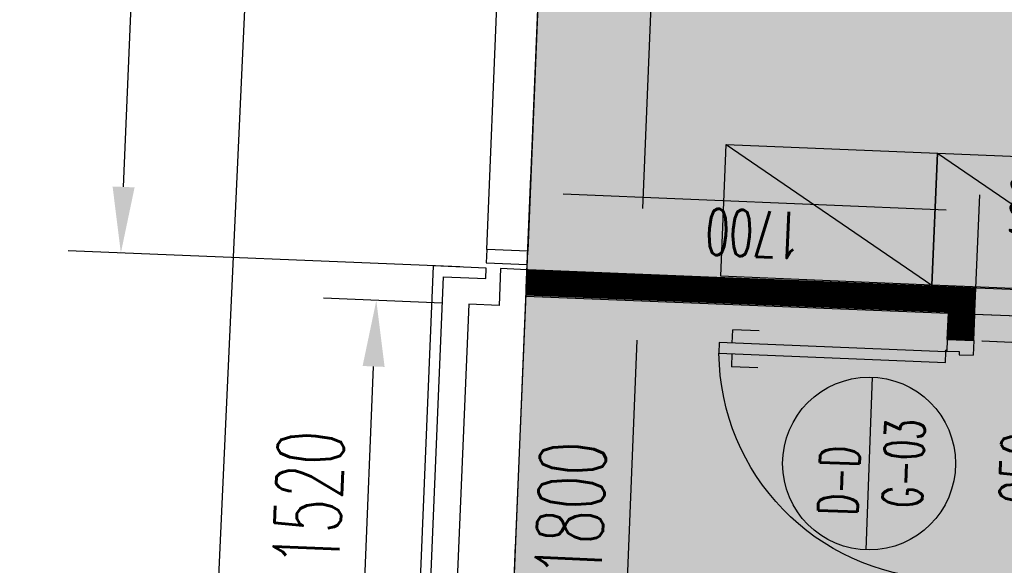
# Model space of a CAD drawing. Header units: millimetres. Extents: x 941089 to 2922714, y 799810 to 1997150.
# Tile 31 of 99: x 954618 to 958343, y 985819 to 987885. Entities that reach past the tile are written whole.
import ezdxf
from ezdxf.enums import TextEntityAlignment as Align

# ---------------------------------------------------------------- set-up
doc = ezdxf.new("R2010")
doc.units = ezdxf.units.MM
doc.header["$LTSCALE"] = 10
doc.header["$PDMODE"] = 3
doc.header["$PDSIZE"] = 5
doc.linetypes.add('DASHDOT', pattern=[1, 0.5, -0.25, 0, -0.25])
doc.linetypes.add('FO-00$0$HIDDEN', pattern=[0.375, 0.25, -0.125])
doc.layers.get('DEFPOINTS').update_dxf_attribs({"color": 21})
for name, color, linetype in [('FO-00 - FURN$0$FURNITURE', 22, 'Continuous'), ('FO-00$0$25', 21, 'Continuous'), ('FO-00$0$AREA GROSS', 21, 'Continuous'), ('FO-00$0$DIM FIT OUT', 21, 'Continuous'), ('FO-00$0$DOOR', 2, 'Continuous'), ('FO-00$0$DOOR-NOS', 4, 'Continuous'), ('FO-00$0$FIRE', 1, 'Continuous'), ('FO-00$0$FOOTPATH - GEORGES LANE$0$25', 2, 'Continuous'), ('FO-00$0$FURNITURE-General', 22, 'Continuous'), ('FO-00$0$TITLE', 21, 'Continuous'), ('FO-00$0$WALL-STUD-PARTITIONS', 2, 'Continuous'), ('L - PL-ext-00$0$DIMS-MASONARY', 21, 'Continuous'), ('L - PL-ext-00$0$WALL-EXTERNAL', 1, 'Continuous'), ('L - PL-ext-00$0$WALL-INTERNAL', 4, 'Continuous'), ('L - PL-ext-00$0$WINDOW', 2, 'Continuous'), ('L - PL-ext-00$0$WINDOW DIMS', 21, 'Continuous'), ('REVISION', 1, 'DASHDOT')]:
    doc.layers.add(name, color=color, linetype=linetype)
doc.styles.add('FO-00$0$01B-FIRST(option F)A$0$STANDARD', font='ROMANS.SHX')
doc.styles.add('FO-00$0$Standard', font='romans.shx', dxfattribs={"width": 0.6})
doc.styles.add('L - PL-ext-00$0$Standard', font='romans.shx', dxfattribs={"width": 0.6})
doc.dimstyles.new('FO-00$0$ISO-25', dxfattribs={"dimscale": 50, "dimtxt": 3.5, "dimasz": 2.5, "dimexe": 1.25, "dimexo": 0.625, "dimtad": 1, "dimdec": 0, "dimtxsty": 'FO-00$0$Standard', "dimcen": 2.5, "dimclrd": 21, "dimclre": 21, "dimadec": 0, "dimazin": 0, "dimtfac": 1, "dimtdec": 0, "dimtmove": 0, "dimatfit": 3, "dimfxl": 0, "dimarcsym": 0})
doc.dimstyles.new('L - PL-ext-00$0$ROYCETON', dxfattribs={"dimscale": 100, "dimtxt": 2.5, "dimasz": 2.5, "dimexe": 2, "dimexo": 1, "dimgap": 1, "dimtad": 1, "dimdec": 0, "dimtxsty": 'L - PL-ext-00$0$Standard', "dimcen": 2.5, "dimclrd": 256, "dimclre": 256, "dimclrt": 2, "dimaunit": 1, "dimazin": 0, "dimtfac": 1, "dimtdec": 0, "dimtmove": 0, "dimatfit": 3, "dimfxl": 0, "dimarcsym": 0})

# ---------------------------------------------------------------- blocks, each defined once
blk = doc.blocks.new('FO-00$0$DOOR-950')
at = {"layer": 'FO-00$0$DOOR'}
for p, q in [((-2.8, 812), (-2.8, 912)), ((47.2, 912), (-2.8, 912)), ((87.2, 912), (137.2, 912)), ((137.2, 812), (137.2, 912)), ((0, 100), (44.3, 100)), ((0, 100), (0, 0)), ((44, 100), (44, 53.1)), ((906, 100), (950, 100)), ((906, 100), (906, 53.1)), ((950, 100), (950, 0)), ((44, 53.1), (56, 53.1)), ((56, 53.1), (56, 0)), ((894, 53.1), (894, 0)), ((894, 53.1), (906, 53.1)), ((0, 0), (56, 0)), ((894, 0), (950, 0))]:
    blk.add_line(p, q, dxfattribs=at)
blk.add_lwpolyline([(87.2, 103.1), (47.2, 103.1), (47.2, 962), (87.2, 962)], close=True, dxfattribs=at)
blk.add_circle((44.2, 103), 3, dxfattribs=at)
blk.add_arc((44, 100), 862, 0, 87.1297, dxfattribs=at)
blk = doc.blocks.new('FO-00$0$01B-FIRST(option F)A$0$DOOR-NOS')
at = {"layer": 'FO-00$0$DOOR-NOS'}
blk.add_line((327.1, 0), (-327.1, 0), dxfattribs=at)
blk.add_circle((0, 0), 327.1, dxfattribs=at)
at = {"layer": 'FO-00$0$DOOR-NOS', "style": 'FO-00$0$01B-FIRST(option F)A$0$STANDARD', "width": 0.8, "flags": 4}
for tag, p in [('TYPE', (-68.4, 36.4)), ('NO', (-224.2, -205.9))]:
    blk.add_attdef(tag, p, '', height=172.8, dxfattribs=at)
blk = doc.blocks.new('FO-00$0$FOOTPATH - GEORGES LANE')
at = {"layer": 'FO-00$0$FOOTPATH - GEORGES LANE$0$25'}
blk.add_lwpolyline([(954362, 964087), (954652, 967316), (955157, 979543), (955672, 990775), (955936.5, 999559.6, 0.611255), (954377.5, 1000418.5)], format="xyb", dxfattribs=at)
blk.add_open_spline([(959064.2, 1003448.7), (958983.7, 1003458.4), (958901.6, 1003468.3), (958734.1, 1003488.1), (958648.7, 1003498), (958474.7, 1003517.6), (958386.1, 1003527.1), (958205.7, 1003545.5), (958113.9, 1003554.3), (957926.9, 1003570.6), (957831.9, 1003578.1), (957656.3, 1003590), (957576.4, 1003594.8), (957414.4, 1003602.8), (957332.2, 1003606), (957165.7, 1003610.6), (957081.3, 1003611.9), (956910.3, 1003612.3), (956823.6, 1003611.4), (956647.9, 1003606.8), (956558.9, 1003603.2), (956378.7, 1003592.7), (956287.5, 1003585.9), (956102.8, 1003568.7), (956009.3, 1003558.2), (955820.4, 1003533.1), (955724.8, 1003518.5), (955616.1, 1003499.3), (955603.9, 1003497.1), (955565.6, 1003490.2), (955539.6, 1003485.3), (955505.3, 1003478.6), (955497, 1003477), (955484.4, 1003474.5), (955480.1, 1003473.6), (955471.5, 1003471.9), (955467.2, 1003471), (955454.3, 1003468.4), (955445.7, 1003466.6), (955419.9, 1003461.3), (955402.8, 1003457.7), (955351.5, 1003446.6), (955317.5, 1003439), (955199.2, 1003411.6), (955115.8, 1003390.5), (954936.2, 1003341.4), (954840.3, 1003312.9), (954651.6, 1003252.4), (954558.8, 1003220.5), (954370.6, 1003151.5), (954275.4, 1003114.3), (954110.1, 1003045.9), (954039.2, 1003015.4), (953899.6, 1002952.7), (953830.7, 1002920.6), (953672.9, 1002844.4), (953584.6, 1002799.8), (953411.3, 1002708.6), (953326.2, 1002662.1), (953159.1, 1002567.4), (953077.1, 1002519.3), (952929.4, 1002429.9), (952863.3, 1002388.9), (952732.9, 1002306.1), (952668.7, 1002264.4), (952520.4, 1002166), (952437, 1002109.2), (952286.3, 1002004.1), (952218.5, 1001955.8), (952084.7, 1001859.1), (952018.8, 1001810.5), (951882.3, 1001708.6), (951811.9, 1001655.1), (951673, 1001548.2), (951604.6, 1001494.9), (951444, 1001368.2), (951352.6, 1001295.1), (951188.8, 1001162.7), (951115.9, 1001103.3), (950972.2, 1000985.5), (950901.4, 1000927.2), (950761.8, 1000811.9), (950693, 1000755), (950557.3, 1000642.8), (950490.4, 1000587.6), (950358.5, 1000479), (950293.4, 1000425.7), (950165.2, 1000321.4), (950102, 1000270.3), (950004.5, 1000192.4), (949969.6, 1000164.6), (949900.3, 1000109.8), (949865.9, 1000082.9), (949825.3, 1000051.2), (949818.6, 1000046.1), (949807.9, 1000037.7), (949803.8, 1000034.5), (949794.8, 1000027.6), (949790, 1000023.9), (949780.4, 1000016.5), (949775.6, 1000012.8), (949761.2, 1000001.6), (949751.5, 999994.2), (949722.5, 999971.9), (949703, 999957), (949644.2, 999912.3), (949604.6, 999882.4), (949524.6, 999822.5), (949484.2, 999792.4), (949373.7, 999710.6), (949302.8, 999658.7), (949158.8, 999553.8), (949085.6, 999500.8), (948937, 999393.5), (948861.5, 999339.2), (948708.6, 999228.8), (948631.1, 999172.8), (948474.1, 999058.7), (948394.6, 999000.6), (948247.1, 998891.7), (948179.4, 998841.3), (948019.8, 998721.3), (947927.5, 998650.9), (947741.3, 998506.2), (947647.4, 998431.8), (947490.9, 998304.8), (947428.6, 998253.5), (947303.8, 998148.7), (947241.2, 998095.2), (947150.6, 998016.4), (947122.7, 997991.9), (947039.1, 997917.8), (946983.3, 997867.5), (946914.4, 997804.1), (946901.4, 997792.1), (946866.5, 997759.7), (946844.7, 997739.3), (946801.4, 997698.4), (946779.8, 997677.9), (946715.3, 997616.2), (946672.7, 997574.8), (946545.9, 997449.7), (946462.8, 997365.2), (946299.4, 997194.1), (946219.1, 997107.6), (946018.3, 996884.9), (945899.7, 996747.5), (945668.9, 996468.7), (945556.7, 996327.2), (945338.6, 996040.8), (945232.7, 995895.8), (945027.1, 995602.6), (944927.3, 995454.4), (944733.8, 995155.4), (944640.1, 995004.4), (944458.6, 994700.2), (944370.8, 994546.9), (944254.6, 994335.7), (944223.7, 994278.6), (944176.5, 994190.1), (944159.9, 994158.8), (944129.8, 994101.4), (944116.2, 994075.4), (944089.2, 994023.2), (944075.8, 993997), (944035.7, 993918.6), (944009.3, 993866.1), (943931.1, 993708.3), (943880.1, 993602.6), (943731.1, 993284), (943636.7, 993069.7), (943406.5, 992513.1), (943278.2, 992168.1), (943046.7, 991470.4), (942943.5, 991117.7), (942845.6, 990733), (942838.4, 990704.5), (942828.7, 990665.5), (942826.1, 990655), (942821, 990634.1), (942818.4, 990623.7), (942810.8, 990592.3), (942805.7, 990571.4), (942790.7, 990508.7), (942780.9, 990466.9), (942768.9, 990415.2), (942766.7, 990405.3), (942762.1, 990385.5), (942759.9, 990375.6), (942753.1, 990345.9), (942748.7, 990326.1), (942735.5, 990266.8), (942726.8, 990227.3), (942701.3, 990108.7), (942685, 990029.8), (942621.2, 989710.6), (942578.8, 989471.2), (942511.7, 989045.6), (942485.2, 988858.9), (942437.4, 988487.1), (942416.2, 988302.1), (942378.3, 987933.8), (942361.7, 987750.6), (942332.5, 987386.2), (942319.9, 987205.1), (942297.9, 986845), (942288.6, 986666.2), (942272.8, 986310.8), (942266.3, 986134.4), (942255.4, 985784.2), (942251.1, 985610.5), (942244, 985265.8), (942241.2, 985095), (942236.9, 984756.3), (942235.2, 984588.6), (942232.5, 984256.5), (942231.5, 984092.1), (942229.4, 983767.1), (942228.5, 983606.4), (942226.1, 983288.9), (942224.8, 983132.2), (942222.6, 982941.4), (942222.2, 982905.4), (942221.2, 982833.6), (942220.8, 982797.8), (942219.2, 982690.2), (942218.1, 982618.6), (942215.7, 982475.3), (942214.4, 982403.7), (942210.2, 982188.8), (942207.1, 982045.4), (942200.5, 981758.2), (942196.9, 981614.2), (942188.3, 981277.4), (942183.1, 981084.1), (942172.7, 980694.5), (942167.5, 980498.1), (942157.5, 980101.5), (942152.6, 979901.2), (942143.9, 979495.6), (942139.9, 979290.3), (942133.3, 978873.9), (942130.7, 978662.7), (942127.4, 978233.8), (942126.6, 978016), (942127.8, 977355.5), (942133.1, 976901.9), (942146.4, 976366.3), (942148.1, 976302), (942150.2, 976228.8), (942150.5, 976220.2), (942151, 976202.9), (942151.2, 976194.3), (942152, 976168.4), (942152.5, 976151), (942154.1, 976098.9), (942155.2, 976063.9), (942158.6, 975958.5), (942161.1, 975887.6), (942167.8, 975710.3), (942172.2, 975603.3), (942182.4, 975386.8), (942188.1, 975277.3), (942201.1, 975056.3), (942208.4, 974944.7), (942224.8, 974719.8), (942233.9, 974606.5), (942254.4, 974378.3), (942265.7, 974263.4), (942287, 974068.4), (942296.2, 973988.7), (942319.8, 973799.6), (942334.6, 973690), (942367.1, 973470), (942384.8, 973359.5), (942420.3, 973156.3), (942437.5, 973063.7), (942474.7, 972878), (942494.6, 972784.9), (942537.3, 972598.1), (942560.1, 972504.3), (942609.2, 972316.4), (942635.4, 972222.1), (942691.6, 972032.9), (942721.7, 971938), (942773.7, 971784.5), (942794.2, 971726.1), (942837.2, 971609), (942859.6, 971550.4), (942912.2, 971418.3), (942943, 971344.7), (943007.8, 971197.5), (943042, 971123.8), (943114, 970976.1), (943152, 970902.2), (943232.1, 970754.5), (943274.2, 970680.7), (943332.6, 970583.8), (943346.9, 970560.6), (943375.8, 970514.3), (943390.5, 970491.1), (943435.3, 970421.8), (943466.1, 970375.6), (943529.6, 970284), (943562.3, 970238.5), (943641.3, 970132.3), (943688.5, 970071.7), (943787.1, 969951.5), (943838.4, 969892), (943923.3, 969798.4), (943955.6, 969763.9), (944003.3, 969714.5), (944018.1, 969699.4), (944048.1, 969669.2), (944063.2, 969654.2), (944109, 969609.4), (944140.2, 969579.7), (944225.4, 969501), (944280.6, 969452.5), (944394.4, 969357.5), (944453, 969311.1), (944556, 969233.8), (944599.5, 969202.3), (944688.3, 969140.8), (944733.5, 969110.7), (944789.1, 969075.2), (944798.8, 969069.1), (944812, 969060.8), (944815.3, 969058.7), (944825.4, 969052.5), (944832.2, 969048.3), (944845.7, 969040), (944852.5, 969035.8), (944872.8, 969023.5), (944886.4, 969015.3), (944910.8, 969000.9), (944921.6, 968994.6), (944938.6, 968984.7), (944945, 968981), (944957.6, 968973.8), (944963.9, 968970.2), (944982.9, 968959.4), (944995.6, 968952.3), (945033.5, 968931.3), (945058.9, 968917.6), (945142.9, 968873.4), (945201.7, 968844.2), (945319.1, 968788.9), (945377.8, 968762.9), (945494.8, 968713.9), (945553.3, 968690.9), (945656.7, 968652.5), (945701.9, 968636.6), (945800.2, 968603.5), (945853.2, 968586.7), (945906, 968571)], degree=3, knots=[0, 0, 0, 0, 234.702834, 234.702834, 469.405668, 469.405668, 704.108503, 704.108503, 938.811337, 938.811337, 1173.514171, 1173.514171, 1364.728332, 1364.728332, 1555.942493, 1555.942493, 1747.156654, 1747.156654, 1938.370815, 1938.370815, 2129.584976, 2129.584976, 2320.799137, 2320.799137, 2512.013298, 2512.013298, 2703.227459, 2703.227459, 2727.547958, 2727.547958, 2778.838057, 2778.838057, 2795.121394, 2795.121394, 2803.613658, 2803.613658, 2812.105922, 2812.105922, 2829.090451, 2829.090451, 2863.059508, 2863.059508, 2930.997622, 2930.997622, 3100.299361, 3100.299361, 3300.51428, 3300.51428, 3500.729199, 3500.729199, 3713.272775, 3713.272775, 3876.545401, 3876.545401, 4039.818026, 4039.818026, 4256.178419, 4256.178419, 4472.538811, 4472.538811, 4688.899204, 4688.899204, 4869.023306, 4869.023306, 5049.147408, 5049.147408, 5290.588329, 5290.588329, 5493.601507, 5493.601507, 5696.614685, 5696.614685, 5920.057394, 5920.057394, 6143.500104, 6143.500104, 6452.081421, 6452.081421, 6706.694653, 6706.694653, 6961.307886, 6961.307886, 7215.921118, 7215.921118, 7470.53435, 7470.53435, 7725.147583, 7725.147583, 7979.760815, 7979.760815, 8123.935637, 8123.935637, 8268.110458, 8268.110458, 8296.201918, 8296.201918, 8313.79564, 8313.79564, 8334.203573, 8334.203573, 8354.611505, 8354.611505, 8395.42737, 8395.42737, 8477.059101, 8477.059101, 8640.322561, 8640.322561, 8803.586021, 8803.586021, 9081.962936, 9081.962936, 9360.33985, 9360.33985, 9638.716765, 9638.716765, 9917.093679, 9917.093679, 10195.470593, 10195.470593, 10428.072126, 10428.072126, 10739.080047, 10739.080047, 11050.087968, 11050.087968, 11254.106602, 11254.106602, 11458.125237, 11458.125237, 11548.681984, 11548.681984, 11729.795477, 11729.795477, 11772.150422, 11772.150422, 11843.056553, 11843.056553, 11913.962684, 11913.962684, 12055.774946, 12055.774946, 12339.399469, 12339.399469, 12623.023993, 12623.023993, 13061.153963, 13061.153963, 13499.283933, 13499.283933, 13937.413904, 13937.413904, 14375.543874, 14375.543874, 14813.673844, 14813.673844, 15251.803814, 15251.803814, 15413.520538, 15413.520538, 15501.914849, 15501.914849, 15575.322837, 15575.322837, 15648.730825, 15648.730825, 15795.546801, 15795.546801, 16089.178753, 16089.178753, 16676.442657, 16676.442657, 17600.813178, 17600.813178, 18525.183698, 18525.183698, 18599.255468, 18599.255468, 18626.308182, 18626.308182, 18653.360896, 18653.360896, 18707.466324, 18707.466324, 18815.677181, 18815.677181, 18841.301031, 18841.301031, 18866.92488, 18866.92488, 18918.17258, 18918.17258, 19020.667978, 19020.667978, 19225.658776, 19225.658776, 19850.173817, 19850.173817, 20341.376746, 20341.376746, 20832.579675, 20832.579675, 21323.782603, 21323.782603, 21814.985532, 21814.985532, 22306.188461, 22306.188461, 22797.39139, 22797.39139, 23288.594319, 23288.594319, 23779.797248, 23779.797248, 24271.000176, 24271.000176, 24762.203105, 24762.203105, 25253.406034, 25253.406034, 25744.608963, 25744.608963, 25859.363362, 25859.363362, 25974.11776, 25974.11776, 26203.626558, 26203.626558, 26433.135355, 26433.135355, 26892.15295, 26892.15295, 27351.170545, 27351.170545, 27962.200237, 27962.200237, 28573.22993, 28573.22993, 29184.259622, 29184.259622, 29795.289315, 29795.289315, 30406.319007, 30406.319007, 31017.3487, 31017.3487, 32227.410405, 32227.410405, 32391.5047, 32391.5047, 32413.356188, 32413.356188, 32435.207676, 32435.207676, 32478.910652, 32478.910652, 32566.316605, 32566.316605, 32741.128511, 32741.128511, 32998.963237, 32998.963237, 33256.797963, 33256.797963, 33514.632689, 33514.632689, 33772.467416, 33772.467416, 34030.302142, 34030.302142, 34207.644214, 34207.644214, 34449.154665, 34449.154665, 34690.665115, 34690.665115, 34891.495878, 34891.495878, 35092.326642, 35092.326642, 35293.157405, 35293.157405, 35493.988168, 35493.988168, 35694.818931, 35694.818931, 35817.94031, 35817.94031, 35941.06169, 35941.06169, 36094.859047, 36094.859047, 36248.656405, 36248.656405, 36402.453762, 36402.453762, 36556.25112, 36556.25112, 36604.649362, 36604.649362, 36653.047604, 36653.047604, 36749.844089, 36749.844089, 36845.82658, 36845.82658, 36974.982695, 36974.982695, 37104.13881, 37104.13881, 37180.359897, 37180.359897, 37214.23804, 37214.23804, 37248.116184, 37248.116184, 37315.872472, 37315.872472, 37430.008062, 37430.008062, 37544.143653, 37544.143653, 37625.113438, 37625.113438, 37706.083224, 37706.083224, 37723.16139, 37723.16139, 37729.031804, 37729.031804, 37740.772632, 37740.772632, 37752.513461, 37752.513461, 37775.995117, 37775.995117, 37794.409592, 37794.409592, 37805.222714, 37805.222714, 37816.035836, 37816.035836, 37837.662079, 37837.662079, 37880.914566, 37880.914566, 37980.797523, 37980.797523, 38080.68048, 38080.68048, 38180.563436, 38180.563436, 38258.363043, 38258.363043, 38350.506975, 38350.506975, 38350.506975, 38350.506975], dxfattribs=at)
blk = doc.blocks.new('*D304')
at = {"layer": 'DEFPOINTS', "color": 0}
for p in [(958228.3, 986670, 0), (958554.1, 986656.6), (958189.1, 985720.8)]:
    blk.add_point(p, dxfattribs=at)
at = {"layer": 'FO-00$0$DIM FIT OUT', "color": 21, "lineweight": -2}
for p, q in [((958259.5, 986668.7), (958616.5, 986654)), ((958520, 985832.3), (958548.9, 986531.7)), ((958220.3, 985719.6), (958577.3, 985704.8))]:
    blk.add_line(p, q, dxfattribs=at)
at = {"layer": 'FO-00$0$DIM FIT OUT', "color": 21}
for points in [[(958528.1, 986532.5), (958569.7, 986530.8), (958554.1, 986656.6)], [(958499.2, 985833.1), (958540.8, 985831.4), (958514.8, 985707.4)]]:
    blk.add_solid(points, dxfattribs=at)
at = {"layer": 'FO-00$0$DIM FIT OUT', "color": 0, "insert": (958415.8, 986186.9), "char_height": 175, "attachment_point": 5, "rotation": 87.6337, "style": 'FO-00$0$Standard'}
blk.add_mtext('950', dxfattribs=at)
blk = doc.blocks.new('*D305')
at = {"layer": 'DEFPOINTS', "color": 0}
for p in [(958231.3, 986770, 0), (958557.2, 986756.5), (958227.3, 986670.1, 0)]:
    blk.add_point(p, dxfattribs=at)
at = {"layer": 'FO-00$0$DIM FIT OUT', "color": 21, "lineweight": -2}
for p, q in [((958562.4, 986881.4), (958580.6, 987323.5)), ((958262.5, 986768.7), (958619.6, 986754)), ((958553.1, 986656.6), (958557.2, 986756.5)), ((958258.5, 986668.8), (958615.5, 986654)), ((958547.9, 986531.7), (958542.7, 986406.8))]:
    blk.add_line(p, q, dxfattribs=at)
at = {"layer": 'FO-00$0$DIM FIT OUT', "color": 21}
for points in [[(958541.5, 986882.3), (958583.2, 986880.6), (958557.2, 986756.5)], [(958527.1, 986532.6), (958568.7, 986530.9), (958553.1, 986656.6)]]:
    blk.add_solid(points, dxfattribs=at)
at = {"layer": 'FO-00$0$DIM FIT OUT', "color": 0, "insert": (958455.4, 987169.8), "char_height": 175, "attachment_point": 5, "rotation": 87.6337, "style": 'FO-00$0$Standard'}
blk.add_mtext('100', dxfattribs=at)
blk = doc.blocks.new('*D306')
at = {"layer": 'DEFPOINTS', "color": 0}
for p in [(956549.5, 987229.1), (956533.3, 986838.4), (958229.5, 986720, 0)]:
    blk.add_point(p, dxfattribs=at)
at = {"layer": 'FO-00$0$DIM FIT OUT', "color": 21, "lineweight": -2}
for p, q in [((956534.6, 986869.6), (956552, 987291.5)), ((958122.7, 987164.1), (956674.4, 987223.9)), ((958230.8, 986751.3), (958250.2, 987221.4))]:
    blk.add_line(p, q, dxfattribs=at)
at = {"layer": 'FO-00$0$DIM FIT OUT', "color": 21}
for points in [[(956673.5, 987203.1), (956675.2, 987244.7), (956549.5, 987229.1)], [(958121.9, 987143.3), (958123.6, 987184.9), (958247.6, 987158.9)]]:
    blk.add_solid(points, dxfattribs=at)
at = {"layer": 'FO-00$0$DIM FIT OUT', "color": 0, "insert": (957393.6, 987075.4), "char_height": 175, "attachment_point": 5, "rotation": 177.6337, "style": 'FO-00$0$Standard'}
blk.add_mtext('1700', dxfattribs=at)
blk = doc.blocks.new('FO-00 - FURN$0$cab-800')
at = {"layer": 'FO-00 - FURN$0$FURNITURE', "color": 9}
blk.add_line((0, 0), (800, 500), dxfattribs=at)
at = {"layer": 'FO-00 - FURN$0$FURNITURE'}
blk.add_lwpolyline([(0, 0), (800, 0), (800, 500), (0, 500)], close=True, dxfattribs=at)
blk = doc.blocks.new('FO-00 - FURN')
at = {"layer": 'FO-00 - FURN$0$FURNITURE', "xscale": -1, "rotation": 177.6335556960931}
for p in [(957290.9, 987412.8), (958090.2, 987379.8)]:
    blk.add_blockref('FO-00 - FURN$0$cab-800', p, dxfattribs=at)
blk = doc.blocks.new('*D836')
at = {"layer": 'DEFPOINTS', "color": 0}
for p in [(956537.5, 986938.3), (956965, 986920.7), (956463.1, 985139.7)]:
    blk.add_point(p, dxfattribs=at)
at = {"layer": 'L - PL-ext-00$0$DIMS-MASONARY', "lineweight": -2}
for p, q in [((956637.4, 986934.2), (957164.8, 986912.4)), ((956901, 985371.8), (956954.7, 986670.9)), ((956563, 985135.5), (957090.5, 985113.7))]:
    blk.add_line(p, q, dxfattribs=at)
at = {"layer": 'L - PL-ext-00$0$DIMS-MASONARY'}
for points in [[(956913, 986672.6), (956996.3, 986669.1), (956965, 986920.7)], [(956859.3, 985373.5), (956942.6, 985370.1), (956890.7, 985122)]]:
    blk.add_solid(points, dxfattribs=at)
at = {"layer": 'L - PL-ext-00$0$DIMS-MASONARY', "color": 2, "insert": (956703, 986030.6), "char_height": 250, "attachment_point": 5, "rotation": 87.6334, "style": 'L - PL-ext-00$0$Standard'}
blk.add_mtext('1800', dxfattribs=at)
blk = doc.blocks.new('*D837')
at = {"layer": 'DEFPOINTS', "color": 0}
for p in [(956759.5, 992311.6), (957187.1, 992294), (956537.5, 986938.3)]:
    blk.add_point(p, dxfattribs=at)
at = {"layer": 'L - PL-ext-00$0$DIMS-MASONARY', "lineweight": -2}
for p, q in [((956859.4, 992307.5), (957386.9, 992285.7)), ((956975.3, 987170.4), (957176.7, 992044.2)), ((956637.4, 986934.2), (957164.8, 986912.4))]:
    blk.add_line(p, q, dxfattribs=at)
at = {"layer": 'L - PL-ext-00$0$DIMS-MASONARY'}
for points in [[(957135.1, 992045.9), (957218.4, 992042.5), (957187.1, 992294)], [(956933.7, 987172.2), (957016.9, 987168.7), (956965, 986920.7)]]:
    blk.add_solid(points, dxfattribs=at)
at = {"layer": 'L - PL-ext-00$0$DIMS-MASONARY', "color": 2, "insert": (956851.2, 989616.6), "char_height": 250, "attachment_point": 5, "rotation": 87.6334, "style": 'L - PL-ext-00$0$Standard'}
blk.add_mtext('5378', dxfattribs=at)
blk = doc.blocks.new('*D840')
at = {"layer": 'DEFPOINTS', "color": 0}
for p in [(955967.4, 986821.8), (956316.9, 986807.3, 0), (956254.1, 985288.6, 0)]:
    blk.add_point(p, dxfattribs=at)
at = {"layer": 'L - PL-ext-00$0$DIMS-MASONARY', "lineweight": -2}
for p, q in [((956216.9, 986811.5), (955767.6, 986830)), ((955915, 985552.8), (955957.1, 986572)), ((956154.2, 985292.7), (955704.8, 985311.3))]:
    blk.add_line(p, q, dxfattribs=at)
at = {"layer": 'L - PL-ext-00$0$DIMS-MASONARY'}
for points in [[(955915.5, 986573.7), (955998.7, 986570.3), (955967.4, 986821.8)], [(955873.4, 985554.6), (955956.6, 985551.1), (955904.7, 985303.1)]]:
    blk.add_solid(points, dxfattribs=at)
at = {"layer": 'L - PL-ext-00$0$DIMS-MASONARY', "color": 2, "insert": (955711.3, 986071.7), "char_height": 250, "attachment_point": 5, "rotation": 87.6334, "style": 'L - PL-ext-00$0$Standard'}
blk.add_mtext('1520', dxfattribs=at)
blk = doc.blocks.new('*D850')
at = {"layer": 'DEFPOINTS', "color": 0}
for p in [(955223, 992375.2), (956606.7, 992318), (956383.2, 986944.7, 0)]:
    blk.add_point(p, dxfattribs=at)
at = {"layer": 'L - PL-ext-00$0$WINDOW DIMS', "lineweight": -2}
for p, q in [((956506.8, 992322.1), (955023.1, 992383.4)), ((955011.2, 987251.6), (955212.6, 992125.4)), ((956283.3, 986948.8), (954801.1, 987010.1))]:
    blk.add_line(p, q, dxfattribs=at)
at = {"layer": 'L - PL-ext-00$0$WINDOW DIMS'}
for points in [[(955171, 992127.1), (955254.3, 992123.6), (955223, 992375.2)], [(954969.6, 987253.3), (955052.9, 987249.9), (955000.9, 987001.8)]]:
    blk.add_solid(points, dxfattribs=at)
at = {"layer": 'L - PL-ext-00$0$WINDOW DIMS', "color": 2, "insert": (954887.1, 989697.8), "char_height": 250, "attachment_point": 5, "rotation": 87.6334, "style": 'L - PL-ext-00$0$Standard'}
blk.add_mtext('5378', dxfattribs=at)
blk = doc.blocks.new('FO-00')
at = {"layer": 'FO-00$0$25'}
blk.add_hatch(color=254, dxfattribs=at).paths.add_polyline_path([(962106.9, 976297.2), (962063.7, 975252.9), (956064.8, 975500.9), (956819.2, 993755.4), (957034, 993746.5), (957074.1, 994715.7), (957029.1, 994717.6), (957254.7, 1000176.3), (961815.3, 999987.8), (961813.4, 999942.9), (962465.1, 999916), (962451.1, 999578.5), (962850.8, 999561.9), (962867.3, 999961.6), (962785.1, 999965), (962791.5, 1000117.6), (969658.5, 999833.8), (969650.2, 999634), (973094.2, 999491.9), (973087, 999317.8), (974330.1, 999266.5), (974344.7, 999639.8), (980603.5, 999381.4), (980588, 999007.9), (981801.1, 998957.8), (981787.3, 998623.7), (982186.9, 998607.2), (982215.9, 999304.8), (988737.4, 999035.2), (988737.4, 999035.2), (988964.3, 999024.2), (988817.7, 995529), (988645, 991316.4), (994995.8, 991065.9), (995186.1, 991058), (994995.8, 991065.9), (994970.9, 990466.4), (995161.3, 990458.5), (994864, 983264.6), (994673.8, 983272.5), (994648.9, 982673), (994839.2, 982665.1), (994537.8, 975370.1), (994353, 975377.8), (994336.4, 974978.1), (994521.2, 974970.4), (994466.7, 973651.6), (994631.5, 973645.2), (994522.9, 970907.8), (989272.4, 971124.4), (989710.8, 981776), (985249.6, 981960.4), (985342.2, 984209.1), (981645.3, 984361.3), (981527.5, 981498.7), (981439.7, 979366.4), (981353.4, 977267.7), (984800.4, 977125.6), (984714.7, 975047.1), (981578.6, 972159.6), (969604.9, 972654.5), (969742.4, 975981.5)])
at = {"layer": 'FO-00$0$AREA GROSS', "color": 3}
blk.add_lwpolyline([(962063.7, 975252.9), (956064.8, 975500.9), (956819.2, 993755.4), (957034, 993746.5), (957074.1, 994715.7), (957029.1, 994717.6), (957254.7, 1000176.3), (961815.3, 999987.8)], dxfattribs=at)
at = {"layer": 'FO-00$0$DOOR'}
for p, q in [((956537.5, 986938.3), (961741.4, 986728.6, 0)), ((958230.5, 986770, 0), (960888.2, 986663.6))]:
    blk.add_line(p, q, dxfattribs=at)
at = {"layer": 'FO-00$0$FIRE', "linetype": 'FO-00$0$HIDDEN', "const_width": 100, "elevation": 0}
blk.add_lwpolyline([(956533.7, 986890.6), (958233.6, 986821.5)], dxfattribs=at)
at = {"layer": 'FO-00$0$FIRE', "linetype": 'FO-00$0$HIDDEN', "const_width": 100}
blk.add_lwpolyline([(958184.5, 986871.9), (958176.4, 986672.2)], dxfattribs=at)
at = {"layer": 'FO-00$0$FURNITURE-General'}
blk.add_line((956477.2, 985479.4), (956494.4, 985895.6), dxfattribs=at)
at = {"layer": 'FO-00$0$WALL-STUD-PARTITIONS'}
for p, q in [((956533.5, 986838.4), (956533.3, 986838.4)), ((956533.5, 986838.4), (958130.6, 986774.1, 0)), ((958127.5, 986674.2, 0), (958131.6, 986774, 0)), ((958227.5, 986670.1, 0), (958231.5, 986770, 0))]:
    blk.add_line(p, q, dxfattribs=at)
at = {"layer": 'FO-00$0$DOOR', "xscale": -1, "rotation": 87.63355570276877}
blk.add_blockref('FO-00$0$DOOR-950', (958227.4, 986670.1, 0), dxfattribs=at)
at = {"layer": 'FO-00$0$DOOR-NOS'}
ref = blk.add_blockref('FO-00$0$01B-FIRST(option F)A$0$DOOR-NOS', (957831.5, 986204.4, 0), dxfattribs=dict(at, rotation=87.87603590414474))
ref.add_attrib('NO', ' G-03', (958029, 985972.7, 0), dxfattribs={"height": 150, "rotation": 87.876, "style": 'FO-00$0$Standard', "width": 0.6, "flags": 4})
ref.add_attrib('TYPE', 'D-D', dxfattribs={"height": 150, "rotation": 87.876, "style": 'FO-00$0$Standard', "width": 0.6, "flags": 4}).set_placement((957792.6, 986137.4, 0), align=Align.CENTER)
at = {"layer": 'FO-00$0$TITLE', "rotation": 0.0001860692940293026}
blk.add_blockref('FO-00$0$FOOTPATH - GEORGES LANE', (-58.4, 201.5, 0), dxfattribs=at)
at = {"layer": 'FO-00$0$DIM FIT OUT'}
for base, p1, p2, angle, picture, middle in [((958557.2, 986756.5), (958227.3, 986670.1, 0), (958231.3, 986770, 0), 87.6337, '*D305', (958455.4, 987169.8)), ((956549.5, 987229.1), (958229.5, 986720, 0), (956533.3, 986838.4), 177.6337, '*D306', (957393.6, 987075.4)), ((958554.1, 986656.6), (958189.1, 985720.8), (958228.3, 986670, 0), 87.6337, '*D304', (958415.8, 986186.9))]:
    dim = blk.add_linear_dim(base=base, p1=p1, p2=p2, angle=angle, dimstyle='FO-00$0$ISO-25', dxfattribs=at)
    dim.commit()
    dim.dimension.update_dxf_attribs({"geometry": picture, "text_midpoint": middle})
blk = doc.blocks.new('L - PL-ext-00')
at = {"layer": 'L - PL-ext-00$0$WALL-EXTERNAL'}
for p, q in [((956182.8, 986953, 0), (956108.4, 985154.5, 0)), ((956383.2, 986944.7), (956182.8, 986953, 0)), ((956381.6, 986904.7, 0), (956383.2, 986944.7)), ((956150, 985192.6, 0), (956221.1, 986911.4, 0)), ((956221.1, 986911.4, 0), (956381.6, 986904.7, 0))]:
    blk.add_line(p, q, dxfattribs=at)
at = {"layer": 'L - PL-ext-00$0$WALL-INTERNAL'}
for p, q in [((956437.5, 986942.5, 0), (956431.8, 986802.6, 0)), ((956537.5, 986938.3), (956437.5, 986942.5)), ((956463.1, 985139.7), (956537.5, 986938.3)), ((956316.9, 986807.3, 0), (956254.1, 985288.4, 0)), ((956431.8, 986802.6), (956316.9, 986807.3, 0))]:
    blk.add_line(p, q, dxfattribs=at)
at = {"layer": 'L - PL-ext-00$0$WINDOW'}
for p, q in [((956385.5, 987014.8), (956601.8, 992248)), ((956756.6, 992241.6), (956540.4, 987008.4))]:
    blk.add_line(p, q, dxfattribs=at)
at = {"layer": 'L - PL-ext-00$0$WINDOW', "elevation": 0}
blk.add_lwpolyline([(956385.5, 987014.8), (956383.4, 986964.8), (956538.3, 986958.4), (956540.4, 987008.4)], close=True, dxfattribs=at)
at = {"layer": 'L - PL-ext-00$0$DIMS-MASONARY'}
for base, p1, p2, picture, middle in [((957187.1, 992294), (956537.5, 986938.3), (956759.5, 992311.6), '*D837', (956851.2, 989616.6)), ((956965, 986920.7), (956463.1, 985139.7), (956537.5, 986938.3), '*D836', (956703, 986030.6)), ((955967.4, 986821.8), (956254.1, 985288.6, 0), (956316.9, 986807.3, 0), '*D840', (955711.3, 986071.7))]:
    dim = blk.add_linear_dim(base=base, p1=p1, p2=p2, angle=87.6334, dimstyle='L - PL-ext-00$0$ROYCETON', dxfattribs=at)
    dim.commit()
    dim.dimension.update_dxf_attribs({"geometry": picture, "text_midpoint": middle})
at = {"layer": 'L - PL-ext-00$0$WINDOW DIMS'}
dim = blk.add_linear_dim(base=(955223, 992375.2), p1=(956383.2, 986944.7, 0), p2=(956606.7, 992318), angle=87.6334, dimstyle='L - PL-ext-00$0$ROYCETON', dxfattribs=at)
dim.commit()
dim.dimension.update_dxf_attribs({"geometry": '*D850', "text_midpoint": (954887.1, 989697.8)})

msp = doc.modelspace()

# ---------------------------------------------------------------- block references
at = {"layer": 'REVISION'}
for name in ['FO-00 - FURN', 'FO-00', 'L - PL-ext-00']:
    msp.add_blockref(name, (0, 0), dxfattribs=at)

doc.saveas('drawing.dxf')
